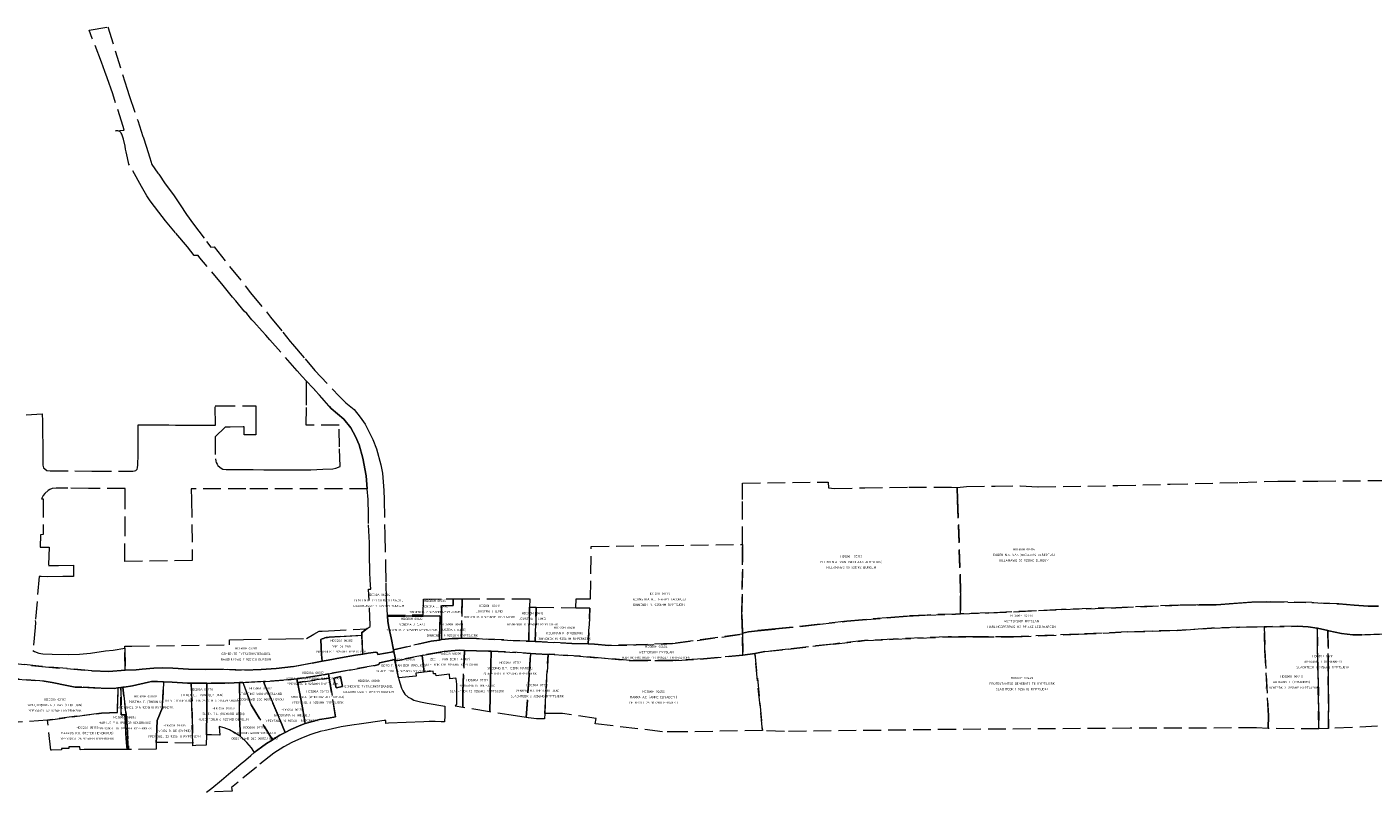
# Model space of a CAD drawing. Header units: metres. Extents: x 188526 to 197860, y 581431 to 587564.
# Tile 3 of 31: x 190215 to 190972, y 581836 to 582266. Entities that reach past the tile are written whole.
import ezdxf
from ezdxf.enums import TextEntityAlignment as Align

# ---------------------------------------------------------------- set-up
doc = ezdxf.new("R2010")
doc.units = ezdxf.units.M
doc.linetypes.add('DASHEDX2', pattern=[14, 10, -4])
doc.layers.add('B-WA-KG-GRENS_KADASTRAAL-G', color=150, linetype='DASHEDX2', lineweight=18)
doc.layers.add('B-WA-KG-GRENS_KADASTRAAL-T50', color=130, linetype='Continuous', lineweight=50)
doc.styles.add('NLCS-ISO-T25', font='NLCS-ISO.ttf', dxfattribs={"height": 2.5})

msp = doc.modelspace()

# ---------------------------------------------------------------- linework, layer by layer
at = {"layer": 'B-WA-KG-GRENS_KADASTRAAL-G'}
for points in [[(190416.17, 581980.38), (190416.53, 581964), (190416.53, 581963.75), (190416.73, 581953.19), (190416.94, 581943.88), (190417.57, 581935.26), (190417.59, 581935.09), (190417.64, 581934.38), (190417.89, 581931.69), (190418.39, 581928.06), (190419.8, 581922.25), (190421.11, 581915.44), (190420.96, 581914.41), (190412.18, 581912.89), (190411.78, 581913.94), (190411.12, 581914.25), (190406.85, 581913.63), (190403.73, 581913.15), (190403.25, 581923.67), (190403.17, 581925.45), (190403.55, 581925.47), (190406.22, 581927.44), (190407.9, 581928.69), (190407.9, 581929.19), (190407.08, 581949.62), (190408.3, 581949.63), (190407.88, 581954.61), (190407.7, 581959.22), (190407.62, 581969.14), (190407.58, 581971.99), (190407.53, 581975.73), (190407.04, 581986.51), (190407.02, 581988.08), (190406.97, 581991.61), (190406.77, 582000), (190406.77, 582000.03), (190406.29, 582005.97), (190406.28, 582006.11), (190405.69, 582013.39), (190403.75, 582023.25), (190401.72, 582030.77), (190399.75, 582035.44), (190397.14, 582040.29), (190393.19, 582045.25), (190386.02, 582051.19), (190375.75, 582062.85), (190372.12, 582066.63), (190369.62, 582069.23), (190366.9, 582072.33), (190351.5, 582089.84), (190349.2, 582092.45), (190347.26, 582094.59), (190342.43, 582099.91), (190341.36, 582101.08), (190338.64, 582104.59), (190337.07, 582105.85), (190332.35, 582111.76), (190330.43, 582113.73), (190325.29, 582120.37), (190314.21, 582133.53), (190312.17, 582135.96), (190311.11, 582137.21), (190308.99, 582137.25), (190305.13, 582142.13), (190298.5, 582149.89), (190292.74, 582156.68), (190289.01, 582161.55), (190284.11, 582167.99), (190282.24, 582170.68), (190279.23, 582176.05), (190272.54, 582188.03), (190272.25, 582188.55), (190271.43, 582192.05), (190271.12, 582193.78), (190270.7, 582195.49), (190270.38, 582197.07), (190270.04, 582198.59), (190269.12, 582202.6), (190268.15, 582205.35), (190267.91, 582205.93), (190267.62, 582206.42), (190267.16, 582206.86), (190266.61, 582207.12), (190265.95, 582207.27), (190264.72, 582207.25), (190269.49, 582207.7), (190268.89, 582209.65), (190263.2, 582228.01), (190260.02, 582237.06), (190258.64, 582240.61), (190256.86, 582245.89), (190251.55, 582259.18), (190249.89, 582263.82), (190260.29, 582265.7), (190271.25, 582230.74), (190272.27, 582227.16), (190277.2, 582213.08), (190280.1, 582204.14), (190280.15, 582204), (190282.05, 582198.13), (190283.72, 582192.75), (190283.94, 582192.1), (190285.14, 582188.37), (190288.56, 582183.59), (190289.03, 582182.91), (190292.69, 582177.59), (190297.31, 582171.38), (190301.07, 582165.71), (190304.64, 582160.34), (190308.56, 582154.91), (190315.95, 582145.17), (190318.33, 582141.97), (190320.14, 582142.06), (190340.66, 582116.31), (190351.92, 582102.62), (190358.73, 582094.06), (190362.95, 582088.89), (190364.3, 582087.3), (190371.28, 582079.09), (190376.89, 582072.5), (190390.44, 582058.21), (190394.22, 582054.34), (190399.02, 582050.56), (190402.27, 582046.38), (190405.08, 582042.38), (190409.38, 582033.81), (190411.58, 582028.5), (190413.89, 582019.62), (190414.94, 582014.88), (190415.7, 582005.19), (190415.8, 582000), (190416.17, 581980.38)], [(190738.39, 582000), (190740.1, 581947.66), (190740.06, 581935.81), (190737.24, 581935.67), (190721.23, 581935.11), (190710.07, 581934.5), (190700.82, 581933.69), (190684.82, 581932.39), (190676.02, 581931.58), (190659.46, 581929.74), (190636.01, 581927.26), (190625.79, 581926.29), (190620.83, 581925.7), (190617.33, 581924.94), (190617.08, 581935.38), (190617.47, 581974.84), (190617.43, 582000), (190617.42, 582009.19), (190660.55, 582009.8), (190665.55, 582009.88), (190665.84, 582006.6), (190669.14, 582006.28), (190686.13, 582006.61), (190710.98, 582006.92), (190730.71, 582007.02), (190734.88, 582006.95), (190738.17, 582006.88), (190738.39, 582000)], [(190523.8, 581944.25), (190531.8, 581944.25), (190532.32, 581973.62), (190617.47, 581974.84), (190617.08, 581935.38), (190617.33, 581924.94), (190617.34, 581924.31), (190577.94, 581919), (190557.58, 581918.25), (190542.23, 581918.06), (190534.17, 581918.75), (190530.53, 581918.94), (190531.59, 581939), (190523.58, 581939.12), (190523.8, 581944.25)], [(190450.63, 581944.15), (190454.64, 581944.19), (190454.67, 581940.38), (190448, 581940.31), (190448.05, 581934.88), (190448.11, 581929.31), (190448.11, 581921.25), (190446.95, 581921), (190447.2, 581934.56), (190437.79, 581934.5), (190417.64, 581934.38), (190417.59, 581935.09), (190437.8, 581935.26), (190437.94, 581944.05), (190450.63, 581944.15)], [(190459.59, 581944.19), (190459.31, 581922), (190457.36, 581921.94), (190454.06, 581921.81), (190448.11, 581921.25), (190448.11, 581929.31), (190448.05, 581934.88), (190448, 581940.31), (190454.67, 581940.38), (190454.64, 581944.19), (190459.59, 581944.19)], [(190497.78, 581944.25), (190497.65, 581939.56), (190497.12, 581920.38), (190467.81, 581921.81), (190459.31, 581922), (190459.59, 581944.19), (190497.78, 581944.25)], [(190500.78, 581920.19), (190497.47, 581920.38), (190497.12, 581920.38), (190497.65, 581939.56), (190501.31, 581939.5), (190500.78, 581920.19)], [(190421.11, 581915.44), (190419.8, 581922.25), (190418.39, 581928.06), (190417.89, 581931.69), (190417.64, 581934.38), (190437.79, 581934.5), (190447.2, 581934.56), (190446.95, 581921), (190442.2, 581920.44), (190421.11, 581915.44)], [(190523.58, 581939.12), (190531.59, 581939), (190530.53, 581918.94), (190521.42, 581919.12), (190501.22, 581920.19), (190500.78, 581920.19), (190501.31, 581939.5), (190523.58, 581939.12)], [(190269.95, 581917.51), (190272.19, 581917.54), (190273.81, 581917.59), (190328.81, 581918.42), (190328.75, 581921.07), (190336.66, 581921.25), (190360.4, 581921.8), (190372.14, 581921.95), (190376.27, 581924.4), (190379.26, 581925.95), (190380.93, 581926.04), (190384.4, 581926.23), (190406.03, 581927.43), (190406.22, 581927.44), (190403.55, 581925.47), (190403.17, 581925.45), (190403.25, 581923.67), (190391.04, 581922.94), (190384.79, 581922.57), (190383.97, 581922.51), (190383.17, 581922.4), (190382.37, 581922.21), (190381.59, 581921.96), (190380.84, 581921.65), (190380.12, 581921.28), (190380.63, 581912.96), (190380.87, 581909.12), (190375.24, 581908.09), (190364.77, 581906.13), (190355.03, 581905.12), (190346.57, 581904.46), (190337.44, 581904.06), (190325.38, 581904.58), (190315.04, 581904.55), (190305.76, 581904.6), (190296.87, 581905.14), (190290.93, 581905.32), (190286.25, 581905.26), (190279.64, 581904.69), (190276.36, 581904.34), (190270.19, 581904.07), (190269.94, 581916.38), (190269.95, 581917.51)], [(190624.37, 581913.46), (190629.93, 581914.54), (190643.02, 581915.94), (190668.43, 581918.81), (190686.09, 581920.69), (190702.05, 581921.53), (190733.01, 581922.85), (190748.92, 581922.86), (190769.78, 581922.9), (190806.33, 581924.27), (190833.76, 581925.58), (190861.84, 581926.44), (190881.24, 581927.64), (190896.95, 581928.21), (190910.89, 581928.54), (190911.26, 581915.08), (190913.19, 581878.63), (190913.05, 581871.34), (190906.44, 581871.65), (190835.5, 581871.44), (190737.33, 581870.81), (190640.92, 581869.58), (190628.61, 581870.19), (190624.37, 581913.46)], [(190913.05, 581871.34), (190913.19, 581878.63), (190911.26, 581915.08), (190910.89, 581928.54), (190911.01, 581928.54), (190912.18, 581928.55), (190929.61, 581928.78), (190935.55, 581928.39), (190940.67, 581927.72), (190941.66, 581871.07), (190913.05, 581871.34)], [(190941.66, 581871.07), (190940.67, 581927.72), (190940.93, 581927.68), (190946.74, 581926.32), (190946.89, 581903.45), (190946.94, 581890.55), (190947.05, 581871.31), (190941.66, 581871.07)], [(190403.73, 581913.15), (190399.67, 581912.52), (190391.32, 581910.95), (190384.37, 581909.76), (190380.87, 581909.12), (190380.63, 581912.96), (190380.12, 581921.28), (190380.84, 581921.65), (190381.59, 581921.96), (190382.37, 581922.21), (190383.17, 581922.4), (190383.97, 581922.51), (190384.79, 581922.57), (190391.04, 581922.94), (190403.25, 581923.67), (190403.73, 581913.15)], [(190500.78, 581920.19), (190501.22, 581920.19), (190521.42, 581919.12), (190530.53, 581918.94), (190534.17, 581918.75), (190542.23, 581918.06), (190557.58, 581918.25), (190577.94, 581919), (190617.34, 581924.31), (190617.64, 581912.62), (190595.45, 581910.44), (190579.8, 581909.56), (190554.14, 581909.56), (190525.73, 581911.94), (190508.92, 581913.06), (190507.99, 581912.9), (190501.09, 581913.31), (190498.1, 581913.5), (190479.98, 581914.64), (190476.01, 581914.72), (190474.52, 581914.75), (190467.76, 581914.88), (190460.92, 581915.21), (190458.01, 581915.35), (190453.43, 581914.91), (190449.52, 581914.56), (190437.79, 581912.54), (190437.26, 581912.43), (190422.46, 581909.4), (190422.26, 581910.17), (190421.11, 581915.44), (190442.2, 581920.44), (190446.95, 581921), (190448.11, 581921.25), (190454.06, 581921.81), (190457.36, 581921.94), (190459.31, 581922), (190467.81, 581921.81), (190497.12, 581920.38), (190497.47, 581920.38), (190500.78, 581920.19)], [(190416.82, 581874.17), (190416.74, 581875.86), (190415.73, 581875.79), (190407.05, 581874.46), (190402.98, 581873.84), (190397.61, 581873.09), (190391.68, 581872.27), (190381.55, 581869.97), (190379.87, 581869.58), (190375.76, 581868.34), (190374.55, 581867.9), (190369.29, 581865.96), (190363.8, 581863.42), (190359.28, 581861), (190353.69, 581857.52), (190344.01, 581849.65), (190333.72, 581841.23), (190329.92, 581838.08), (190330.3, 581836), (190315.88, 581835.58), (190318.8, 581837.68), (190324.22, 581842.25), (190324.3, 581842.31), (190329.6, 581846.77), (190330.26, 581847.32), (190330.41, 581847.45), (190336.31, 581852.41), (190336.59, 581852.65), (190340.77, 581856.16), (190342.74, 581857.74), (190346.73, 581860.88), (190349.62, 581862.89), (190352.79, 581864.84), (190353.07, 581865.01), (190357.16, 581867.47), (190360.02, 581868.99), (190363.28, 581870.72), (190368.97, 581873.23), (190371.37, 581874.08), (190374.09, 581874.89), (190379.52, 581876.32), (190384.48, 581877.16), (190388.52, 581877.82), (190384.9, 581899.64), (190384.5, 581902.03), (190396.24, 581904.19), (190410.67, 581906.78), (190412.79, 581907.32), (190413.1, 581908.29), (190421.76, 581910.07), (190423.87, 581899.74), (190424.07, 581898.81), (190425.47, 581894.02), (190426.27, 581892.39), (190427.5, 581890.6), (190429.24, 581889), (190430.98, 581888.15), (190432.47, 581887.32), (190436.25, 581886.38), (190440.08, 581885.58), (190449.98, 581883.95), (190449.84, 581877.81), (190449.82, 581875.82), (190449.81, 581875.05), (190447.89, 581875.14), (190444.41, 581875.17), (190441.13, 581875.25), (190438.21, 581875.15), (190428.24, 581874.71), (190418.3, 581874.39), (190416.82, 581874.17)], [(190433.74, 581900.66), (190423.87, 581899.74), (190421.76, 581910.07), (190422.26, 581910.17), (190422.46, 581909.4), (190437.26, 581912.43), (190438.36, 581903), (190433.54, 581902.45), (190433.74, 581900.66)], [(190456.25, 581899.24), (190456.21, 581899.61), (190452.78, 581899.21), (190452.48, 581901.81), (190445.01, 581900.95), (190444.88, 581902.12), (190443.57, 581901.98), (190443.39, 581903.57), (190438.36, 581903), (190437.26, 581912.43), (190437.79, 581912.54), (190449.52, 581914.56), (190453.43, 581914.91), (190458.01, 581915.35), (190460.92, 581915.21), (190460.09, 581892.11), (190460.03, 581883.17), (190455.69, 581883.91), (190456.13, 581884.21), (190456.69, 581884.97), (190456.77, 581885.66), (190456.63, 581889.01), (190456.6, 581896.24), (190456.25, 581899.24)], [(190475.09, 581880.62), (190475.06, 581880.62), (190460.03, 581883.17), (190460.09, 581892.11), (190460.92, 581915.21), (190467.76, 581914.88), (190474.52, 581914.75), (190476.01, 581914.72), (190475.84, 581906.83), (190475.61, 581896.64), (190475.51, 581892.11), (190475.45, 581889.06), (190475.26, 581880.6), (190475.09, 581880.62)], [(190495.77, 581877.48), (190489.61, 581878.5), (190475.26, 581880.6), (190475.45, 581889.06), (190475.51, 581892.11), (190475.61, 581896.64), (190475.84, 581906.83), (190476.01, 581914.72), (190479.98, 581914.64), (190498.1, 581913.5), (190497.41, 581902.39), (190497.34, 581901.3), (190495.77, 581877.48)], [(190497.07, 581877.28), (190496.77, 581877.31), (190495.86, 581877.46), (190495.77, 581877.48), (190497.34, 581901.3), (190497.41, 581902.39), (190498.1, 581913.5), (190501.09, 581913.31), (190507.99, 581912.9), (190506.1, 581879.81), (190505.92, 581876.69), (190501.52, 581876.81), (190497.07, 581877.28)], [(190624.37, 581913.46), (190628.61, 581870.19), (190584.96, 581869.42), (190572.35, 581869.52), (190534.56, 581873.94), (190535.04, 581876.86), (190516.14, 581879.75), (190506.1, 581879.81), (190507.99, 581912.9), (190508.92, 581913.06), (190525.73, 581911.94), (190554.14, 581909.56), (190579.8, 581909.56), (190595.45, 581910.44), (190617.64, 581912.62), (190624.37, 581913.46)], [(190367.11, 581897.21), (190366.61, 581899.21), (190370.61, 581899.7), (190381.76, 581901.53), (190384.5, 581902.03), (190384.9, 581899.64), (190367.11, 581897.21)], [(190226.36, 581876.03), (190195.83, 581873.91), (190195.74, 581874.44), (190195.14, 581900.04), (190195.57, 581900.06), (190199.3, 581899.87), (190209.61, 581899.09), (190224.52, 581897.94), (190229.03, 581897.19), (190237.28, 581895.52), (190242.07, 581894.53), (190245.65, 581894.5), (190256.47, 581893.94), (190263.84, 581893.88), (190265.97, 581894.16), (190265.74, 581880.21), (190256.82, 581879.94), (190226.36, 581876.03)], [(190267.75, 581894.39), (190267.78, 581878.91), (190270.02, 581878.99), (190270.54, 581868.48), (190270.93, 581863.22), (190271.14, 581859.52), (190270.42, 581859.52), (190264.4, 581859.51), (190254.68, 581859.56), (190247.01, 581859.42), (190244.84, 581859.4), (190244.67, 581861.07), (190238.44, 581861.07), (190238.44, 581860.15), (190234.32, 581860.15), (190234.32, 581859.28), (190228.74, 581859.22), (190228.38, 581859.22), (190226.36, 581876.03), (190256.82, 581879.94), (190265.74, 581880.21), (190265.97, 581894.16), (190267.75, 581894.39)], [(190267.75, 581894.39), (190268.84, 581894.53), (190271.05, 581875.54), (190272.05, 581859.52), (190271.14, 581859.52), (190270.93, 581863.22), (190270.54, 581868.48), (190270.02, 581878.99), (190267.78, 581878.91), (190267.75, 581894.39)], [(190291.68, 581897.54), (190291.06, 581883.14), (190288.09, 581875.87), (190287.65, 581866.4), (190287.52, 581863.53), (190287.64, 581859.66), (190272.05, 581859.52), (190271.05, 581875.54), (190268.84, 581894.53), (190269.51, 581894.61), (190274.22, 581895.31), (190283.21, 581897.44), (190284.84, 581897.7), (190288.37, 581897.72), (190291.68, 581897.54)], [(190291.68, 581897.54), (190296.6, 581897.27), (190305.13, 581896.76), (190307.24, 581896.76), (190307.27, 581896.76), (190307.72, 581878.62), (190308.1, 581863.14), (190287.52, 581863.53), (190287.65, 581866.4), (190288.09, 581875.87), (190291.06, 581883.14), (190291.68, 581897.54)], [(190316.12, 581894.11), (190316.06, 581884.43), (190316.02, 581877.49), (190315.91, 581871.28), (190315.85, 581867.76), (190315.76, 581861.98), (190309.88, 581861.7), (190308.14, 581861.59), (190308.13, 581862.01), (190308.1, 581863.14), (190307.72, 581878.62), (190307.27, 581896.76), (190316.14, 581896.78), (190316.12, 581894.11)], [(190334.74, 581866.96), (190332.06, 581868.69), (190328.77, 581870.5), (190325.81, 581871.69), (190322.92, 581872.38), (190323.43, 581867.54), (190318.69, 581867.68), (190315.85, 581867.76), (190315.91, 581871.28), (190316.02, 581877.49), (190316.06, 581884.43), (190316.12, 581894.11), (190316.14, 581896.78), (190328.51, 581896.8), (190334.45, 581897.08), (190334.43, 581894.41), (190334.35, 581877.26), (190334.87, 581870.24), (190334.74, 581866.96)], [(190342.74, 581857.74), (190342.41, 581858.46), (190341.11, 581860.4), (190338.49, 581863.52), (190334.74, 581866.96), (190334.87, 581870.24), (190334.35, 581877.26), (190334.43, 581894.41), (190334.45, 581897.08), (190336.39, 581897.17), (190340.95, 581884.57), (190353.07, 581865.01), (190352.79, 581864.84), (190349.62, 581862.89), (190346.73, 581860.88), (190342.74, 581857.74)], [(190347.85, 581897.71), (190348.91, 581895.29), (190352.21, 581887.82), (190357.08, 581876.37), (190360.02, 581868.99), (190357.16, 581867.47), (190353.07, 581865.01), (190340.95, 581884.57), (190336.39, 581897.17), (190347.85, 581897.71)], [(190367.11, 581897.21), (190368.71, 581889.09), (190370.26, 581880.82), (190371.37, 581874.08), (190368.97, 581873.23), (190363.28, 581870.72), (190360.02, 581868.99), (190357.08, 581876.37), (190352.21, 581887.82), (190348.91, 581895.29), (190347.85, 581897.71), (190348.97, 581897.76), (190361.84, 581898.63), (190366.61, 581899.21), (190367.11, 581897.21)], [(190367.11, 581897.21), (190384.9, 581899.64), (190388.52, 581877.82), (190384.48, 581877.16), (190379.52, 581876.32), (190374.09, 581874.89), (190371.37, 581874.08), (190370.26, 581880.82), (190368.71, 581889.09), (190367.11, 581897.21)], [(190387.48, 581899.68), (190388.74, 581894.15), (190392.44, 581894.99), (190391.18, 581900.52), (190387.48, 581899.68)], [(190387.48, 581899.68), (190391.18, 581900.52), (190392.44, 581894.99), (190388.74, 581894.15), (190387.48, 581899.68)]]:
    msp.add_lwpolyline(points, close=True, dxfattribs=at)
for points in [[(190214.49, 582047.67), (190223.51, 582048.15), (190223.59, 582044.16), (190223.65, 582036.92), (190223.7, 582031.42), (190223.74, 582025.92), (190223.74, 582025.89), (190223.8, 582019.31), (190224.23, 582017.86), (190224.97, 582017.23), (190226.06, 582016.37), (190227.97, 582016.17), (190241.81, 582016.08), (190251.4, 582015.99), (190252.31, 582016.04), (190252.41, 582016.05), (190274.45, 582016.03), (190275.42, 582016.21), (190276.16, 582016.44), (190276.87, 582017.15), (190277.04, 582017.76), (190277.32, 582019.44), (190277.36, 582025.23), (190277.4, 582030.68), (190277.43, 582036.13), (190277.47, 582042.1), (190279.73, 582041.98), (190282.05, 582042.03), (190288.73, 582041.99), (190294.72, 582041.95), (190298.33, 582041.92), (190300.71, 582041.92), (190306.7, 582041.9), (190312.68, 582041.88), (190319.61, 582041.85), (190320.86, 582041.85), (190320.86, 582042.11), (190320.8, 582052.65), (190322.07, 582052.65), (190342.34, 582052.68), (190343.61, 582052.68), (190343.61, 582045.49), (190343.62, 582042.05), (190343.63, 582036.34), (190343.22, 582036.34), (190341.29, 582036.34), (190336.98, 582036.33), (190336.97, 582040.82), (190336.49, 582040.82), (190329.19, 582040.77), (190326.3, 582040.75), (190320.82, 582035.29), (190320.83, 582022.94), (190321.06, 582021.66), (190321.3, 582020.86), (190321.79, 582019.86), (190322.27, 582019.11), (190323.28, 582018.19), (190324.2, 582017.59), (190325.01, 582017.15), (190326.98, 582016.92), (190330.33, 582016.9), (190336.06, 582016.87), (190342.17, 582016.83), (190348.12, 582016.8), (190351.42, 582016.78), (190354.08, 582016.77), (190363.24, 582016.75), (190369.36, 582016.73), (190374.57, 582016.67), (190381.27, 582017.14), (190386.89, 582017.28), (190388.7, 582017.61), (190391.04, 582018.57), (190390.74, 582029.62), (190390.41, 582041.8), (190371.97, 582041.82), (190372.04, 582053.07), (190372.1, 582062.71), (190372.12, 582066.63), (190375.75, 582062.85), (190386.02, 582051.19), (190393.19, 582045.25), (190397.14, 582040.29), (190399.75, 582035.44), (190401.72, 582030.77), (190403.75, 582023.25), (190405.69, 582013.39), (190406.28, 582006.11), (190406.29, 582005.97), (190338, 582006.06), (190307.31, 582006.11), (190307.39, 582000), (190307.85, 581965.69), (190269.96, 581965.15), (190269.96, 581965.4), (190270.03, 581980.58), (190270.12, 582000), (190270.07, 582006.16), (190253.64, 582006.27), (190249.51, 582006.26), (190237.94, 582006.37), (190231.33, 582006.34), (190228.97, 582006.18), (190227.68, 582005.67), (190226.71, 582005.04), (190224.89, 582003.48), (190223.92, 582002.36), (190223.09, 582000.33), (190224.07, 582000.33), (190224.07, 582000), (190224.06, 581980.29), (190222.52, 581980.27), (190222.33, 581973.23), (190227.28, 581973.24), (190226.96, 581963), (190232.53, 581963.02), (190241.07, 581963.07), (190241.01, 581959.9), (190241.12, 581957.15), (190241.11, 581956.73), (190239.89, 581956.73), (190235.01, 581956.75), (190226.4, 581956.55), (190222.79, 581956.71), (190221.75, 581956.67), (190219.57, 581931.96), (190219.76, 581930.97), (190219.4, 581928.02), (190218.17, 581915.13), (190219.1, 581914.51), (190221.54, 581913.57), (190223.74, 581913.3), (190228.98, 581913.12), (190238.09, 581912.89), (190244.43, 581913.11), (190250.68, 581913.69), (190258.98, 581914.89), (190263.45, 581915.4), (190269.94, 581916.38), (190270.19, 581904.07), (190260.85, 581903.38), (190251.45, 581903.82), (190223.27, 581906.14), (190203.55, 581908.37)], [(190975.14, 581940.08), (190969.38, 581940.06), (190961.5, 581940.64), (190952.82, 581941.4), (190937.68, 581942.07), (190924.19, 581942.42), (190912.05, 581942.51), (190903.86, 581942.27), (190893.49, 581941.56), (190884.23, 581940.88), (190873.56, 581940.9), (190862.43, 581940.64), (190827.43, 581939.23), (190796.8, 581938.16), (190755.93, 581936.24), (190740.06, 581935.81), (190740.1, 581947.66), (190738.39, 582000), (190738.17, 582006.88), (190743.47, 582007.34), (190759.44, 582007.6), (190773.49, 582007.82), (190783.68, 582007.1), (190828.56, 582007.89), (190857.98, 582008.67), (190896.77, 582009.69), (190918.54, 582010.36), (190941.07, 582010.36), (190982.14, 582010.8)], [(190977.49, 581924.38), (190965.8, 581923.88), (190960.79, 581924.05), (190954.4, 581924.77), (190947.22, 581926.21), (190946.74, 581926.32), (190940.93, 581927.68), (190940.67, 581927.72), (190935.55, 581928.39), (190929.61, 581928.78), (190912.18, 581928.55), (190911.01, 581928.54), (190910.89, 581928.54), (190896.95, 581928.21), (190881.24, 581927.64), (190861.84, 581926.44), (190833.76, 581925.58), (190806.33, 581924.27), (190769.78, 581922.9), (190748.92, 581922.86), (190733.01, 581922.85), (190702.05, 581921.53), (190686.09, 581920.69), (190668.43, 581918.81), (190643.02, 581915.94), (190629.93, 581914.54), (190624.37, 581913.46), (190624.37, 581913.46), (190617.64, 581912.62), (190617.34, 581924.31), (190617.33, 581924.94), (190620.83, 581925.7), (190625.79, 581926.29), (190636.01, 581927.26), (190659.46, 581929.74), (190676.02, 581931.58), (190684.82, 581932.39), (190700.82, 581933.69), (190710.07, 581934.5), (190721.23, 581935.11), (190737.24, 581935.67), (190740.06, 581935.81), (190755.93, 581936.24), (190796.8, 581938.16), (190827.43, 581939.23), (190862.43, 581940.64), (190873.56, 581940.9), (190884.23, 581940.88), (190893.49, 581941.56), (190903.86, 581942.27), (190912.05, 581942.51), (190924.19, 581942.42), (190937.68, 581942.07), (190952.82, 581941.4), (190961.5, 581940.64), (190969.38, 581940.06), (190975.14, 581940.08)], [(190988.58, 581873.19), (190947.05, 581871.31), (190946.94, 581890.55), (190946.89, 581903.45), (190946.74, 581926.32), (190946.74, 581926.32), (190947.22, 581926.21), (190954.4, 581924.77), (190960.79, 581924.05), (190965.8, 581923.88), (190977.49, 581924.38)], [(190203.55, 581908.37), (190223.27, 581906.14), (190251.45, 581903.82), (190260.85, 581903.38), (190270.19, 581904.07), (190276.36, 581904.34), (190279.64, 581904.69), (190286.25, 581905.26), (190290.93, 581905.32), (190296.87, 581905.14), (190305.76, 581904.6), (190315.04, 581904.55), (190325.38, 581904.58), (190337.44, 581904.06), (190346.57, 581904.46), (190355.03, 581905.12), (190364.77, 581906.13), (190375.24, 581908.09), (190380.87, 581909.12), (190384.37, 581909.76), (190391.32, 581910.95), (190399.67, 581912.52), (190403.73, 581913.15), (190406.85, 581913.63), (190411.12, 581914.25), (190411.78, 581913.94), (190412.18, 581912.89), (190420.96, 581914.41), (190421.11, 581915.44), (190422.26, 581910.17), (190421.76, 581910.07), (190413.1, 581908.29), (190412.79, 581907.32), (190410.67, 581906.78), (190396.24, 581904.19), (190384.5, 581902.03), (190381.76, 581901.53), (190370.61, 581899.7), (190366.61, 581899.21), (190361.84, 581898.63), (190348.97, 581897.76), (190347.85, 581897.71), (190336.39, 581897.17), (190334.45, 581897.08), (190328.51, 581896.8), (190316.14, 581896.78), (190307.27, 581896.76), (190307.24, 581896.76), (190305.13, 581896.76), (190296.6, 581897.27), (190291.68, 581897.54), (190288.37, 581897.72), (190284.84, 581897.7), (190283.21, 581897.44), (190274.22, 581895.31), (190269.51, 581894.61), (190268.84, 581894.53), (190267.75, 581894.39), (190265.97, 581894.16), (190263.84, 581893.88), (190256.47, 581893.94), (190245.65, 581894.5), (190242.07, 581894.53), (190237.28, 581895.52), (190229.03, 581897.19), (190224.52, 581897.94), (190209.61, 581899.09)]]:
    msp.add_lwpolyline(points, dxfattribs=at)

# ---------------------------------------------------------------- texts
at = {"layer": 'B-WA-KG-GRENS_KADASTRAAL-T50', "style": 'NLCS-ISO-T25'}
for s, p in [('HDG00H 00314', (190775.67, 581971.39)), ('EIJDEN N.A. VAN (NICOLAAS ALBERTUS)', (190678.59, 581964.28)), ('HILLAMAWG 50 9251KC BURGUM', (190678.59, 581961.16)), ('HDG00H 00315', (190678.59, 581967.41)), ('EIJDEN N.A. VAN (NICOLAAS ALBERTUS)', (190775.67, 581968.26)), ('HILLAMAWG 50 9251KC BURGUM', (190775.67, 581965.14)), ('HDG00A 06284', (190412.82, 581945.82)), ('HDG00H 01479', (190570.52, 581946.45)), ('RAADHUISWG 7 9251GH BURGUM', (190412.82, 581939.57)), ('GEMEENTE TYTSJERKSTERADIEL', (190412.82, 581942.7)), ('VENEMA J. (JAN)', (190444.35, 581939.3)), ('HDG00H 01535', (190444.35, 581942.43)), ('HDG00H 00414', (190475.17, 581939.64)), ('BOONSTRA H.J. (HARRY JACOBUS)', (190570.52, 581943.32)), ('BINNENDK 14 9256HM RYPTSJERK', (190570.52, 581940.2)), ('HDG00H 00412', (190431.39, 581932.31)), ('BINNENDK 2 9256HM RYPERKERK', (190444.35, 581936.18)), ('BINNENDK 8 9256HM RYPTSJERK', (190475.17, 581933.39)), ('JOUSTRA I. (IJME)', (190475.17, 581936.51)), ('JOUSTRA I. (IJME)', (190499.27, 581932.37)), ('HDG00H 00415', (190499.27, 581935.5)), ('WETTERSKIP FRYSLAN', (190774.34, 581931.01)), ('HDG00H 00333', (190774.34, 581934.13)), ('BINNENDK 2 9256HM RYPERKERK', (190431.39, 581926.06)), ('VENEMA J. (JAN)', (190431.39, 581929.18)), ('JOUSTRA I. (IJME)', (190454.12, 581926.11)), ('HDG00H 00413', (190454.12, 581929.24)), ('BINNENDK 8 9256HM RYPTSJERK', (190499.27, 581929.25)), ('KOLKMAN F. (FREDERIK)', (190517.25, 581924.24)), ('HDG00H 00416', (190517.25, 581927.36)), ('HARLINGERSTRWG 113 8914AZ LEEUWARDEN', (190774.34, 581927.88)), ('HDG00A 06281', (190338.08, 581915.75)), ('HDG00A 06282', (190391.77, 581920.12)), ('Van de Ven', (190391.77, 581917)), ('BINNENDK 8 9256HM RYPTSJERK', (190454.12, 581922.99)), ('BINNENDK 10 9256HM RYPERKERK', (190517.25, 581921.11)), ('HDG00H 00434', (190568.88, 581916.74)), ('RAADHUISWG 7 9251GH BURGUM', (190338.08, 581909.5)), ('GEMEENTE TYTSJERKSTERADIEL', (190338.08, 581912.63)), ('BINNENDK 1 9256HK RYPTSJERK', (190391.77, 581913.87)), ('HDG00A 07999', (190426.78, 581909.25)), ('ZEE H. VAN DER (HARRY)', (190452.85, 581909.68)), ('HDG00A 08000', (190452.85, 581912.8)), ('HARLINGERSTRWG 113 8914AZ LEEUWARDEN', (190568.88, 581910.49)), ('WETTERSKIP FRYSLAN', (190568.88, 581913.61)), ('ARJAANS J. (JOHANNES)', (190943.86, 581908.23)), ('HDG00H 01491', (190943.86, 581911.36)), ('HDG00A 08017', (190375.63, 581902)), ('SLACHTEDK 16 9256HG RYPTSJERK', (190426.78, 581903)), ('BERG F. VAN DER (FROUKJE)', (190426.78, 581906.13)), ('SLACHTEDK 12B 9256HG RYPTSJERK', (190452.85, 581906.55)), ('SLACHTEDK 8 9256HG RYPTSJERK', (190486.68, 581901.48)), ('SMEDING D.M. (DERK MARCEL)', (190486.68, 581904.6)), ('HDG00A 07712', (190486.68, 581907.73)), ('SLACHTEDK 2 9256HG RYPTSJERK', (190943.86, 581905.11)), ('HDG00A 07787', (190346.25, 581893.25)), ('SMIDT R.A. (REINOUW ALLEGONDA)', (190375.63, 581898.88)), ('YPEYSNGL 8 9256HH RYPTSJERK', (190375.63, 581895.75)), ('GEMEENTE TYTSJERKSTERADIEL', (190407.1, 581894.34)), ('HDG00A 08018', (190407.1, 581897.47)), ('BERGSMA R. (RICHARD)', (190468.02, 581894.78)), ('HDG00A 07711', (190468.02, 581897.9)), ('HDG00A 07713', (190501.88, 581895.09)), ('PROTESTANTSE GEMEENTE TE RYPTSJERK', (190774.63, 581895.93)), ('SLACHTEDK 1 9256HG RYPTSJERK', (190774.63, 581892.81)), ('HDG00H 00449', (190774.63, 581899.06)), ('SLACHTEDK 2 9256HG RYPTSJERK', (190926.27, 581893.67)), ('ARJAANS J. (JOHANNES)', (190926.27, 581896.8)), ('HDG00H 00448', (190926.27, 581899.92)), ('HDG00A 02180', (190230.55, 581886.99)), ('POSTMA T. (THEUNIS)', (190281.45, 581885.65)), ('HDG00A 06889', (190281.45, 581888.77)), ('LN V CLINGENDAEL 136 2597CH S GRAVENHAGE', (190313.22, 581886.35)), ('TUINEN L.J. VAN (LEO JAN)', (190313.22, 581889.48)), ('HDG00A 05770', (190313.22, 581892.6)), ('OEDSMAWEI 26C 9001ZJ GROU', (190346.25, 581887)), ('STICHTING WOONFRIESLAND', (190346.25, 581890.13)), ('SMIDT R.A. (REINOUW ALLEGONDA)', (190378.36, 581888.38)), ('YPEYSNGL 8 9256HH RYPTSJERK', (190378.36, 581885.26)), ('HDG00A 06473', (190378.36, 581891.51)), ('RAADHUISWG 7 9251GH BURGUM', (190407.1, 581891.22)), ('SLACHTEDK 12 9256HG RYPTSJERK', (190468.02, 581891.65)), ('SLACHTEDK 6 9256HG RYPTSJERK', (190501.88, 581888.84)), ('VENEMA H.J. (HENDRIK JAN)', (190501.88, 581891.97)), ('MARRA A.E. (ANNE ELISABETH)', (190567.35, 581888.32)), ('HDG00H 00450', (190567.35, 581891.44)), ('WOUDENBERG G.J. VAN (GERT JAN)', (190230.55, 581883.86)), ('YPEYSNGL 42 9256HJ RYPERKERK', (190230.55, 581880.74)), ('YPEYSNGL 34A 9256HH RYPERKERK', (190281.45, 581882.52)), ('ELZEN R.L. (RICHARD LEON)', (190325.36, 581878.9)), ('HDG00A 07063', (190325.36, 581882.02)), ('BROERSMA H. (HESSEL)', (190363.99, 581878.13)), ('HDG00A 06120', (190363.99, 581881.25)), ('DE BROLL 25 9172RD FERWERD', (190567.35, 581885.19)), ('HDG00A 05715', (190248.75, 581871.21)), ('MARKUS P.H. (PIETER HENDRIKUS)', (190269.9, 581873.9)), ('YPEYSNGL 26 9256HH RYPERKERK', (190269.9, 581870.77)), ('HDG00A 06888', (190269.9, 581877.02)), ('HDG00A 03395', (190297.81, 581872.45)), ('KLOOSTERLN 6 9251MD BURGUM', (190325.36, 581875.77)), ('HDG00A 07788', (190342.81, 581871.28)), ('YPEYSNGL 10 9256HH RYPERKERK', (190363.99, 581875)), ('MARKUS P.H. (PIETER HENDRIKUS)', (190248.75, 581868.08)), ('YPEYSNGL 26 9256HH RYPERKERK', (190248.75, 581864.96)), ('YPEYSNGL 22 9256HH RYPTSJERK', (190297.81, 581866.2)), ('VRIES R. DE (RYPKE)', (190297.81, 581869.32)), ('OEDSMAWEI 26C 9001ZJ GROU', (190342.81, 581865.03)), ('STICHTING WOONFRIESLAND', (190342.81, 581868.15))]:
    msp.add_text(s, height=1.25, dxfattribs=at).set_placement(p, align=Align.CENTER)

doc.saveas('drawing.dxf')
